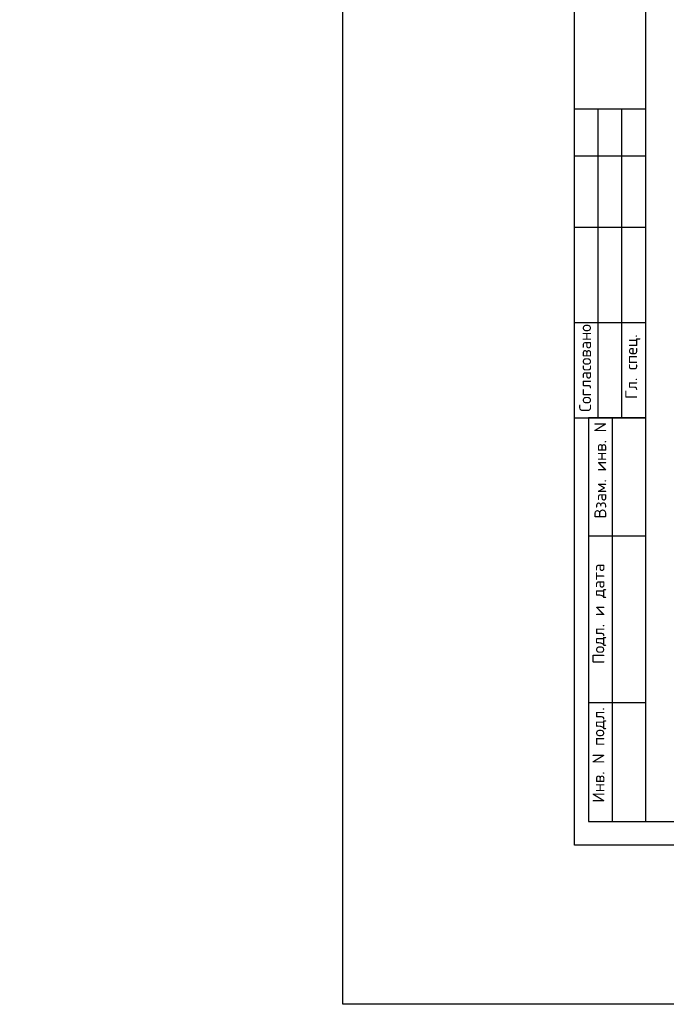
# Model space of a CAD drawing. Extents: x -119078 to 1619993, y 264752 to 340742.
# Tile 207 of 220: x 1189215 to 1202833, y 294486 to 315214. Entities that reach past the tile are written whole.
import ezdxf

# ---------------------------------------------------------------- set-up
doc = ezdxf.new("R2010")
doc.units = 0
doc.header["$MEASUREMENT"] = 0
doc.linetypes.add('CONTI', pattern=[0])
doc.layers.get('0').update_dxf_attribs({"color": 250, "linetype": 'CONTI'})
doc.layers.add('PDF _Геометрия', color=250, linetype='Continuous')
doc.layers.add('PDF _Текст', color=7, linetype='Continuous')
doc.styles.add('ICOCPEUR', font='isocpeui.ttf')
doc.styles.add('PDF ISOCPEUR', font='isocpeur.ttf')

msp = doc.modelspace()

# ---------------------------------------------------------------- linework, layer by layer
at = {"color": 3}
msp.add_lwpolyline([(1270268.388, 294485.69), (1196021.187, 294485.69), (1196021.187, 336080.888), (1270268.388, 336080.888)], close=True, dxfattribs=at)
at = {"layer": 'PDF _Геометрия', "lineweight": -3}
msp.add_lwpolyline([(1200897.937, 297838.972), (1200897.937, 327530.432), (1261891.783, 327530.432), (1261891.783, 297838.972)], close=True, dxfattribs=at)
at = {"layer": 'PDF _Геометрия', "lineweight": 30}
msp.add_lwpolyline([(1202392.04, 298337.007), (1261393.748, 298337.007), (1261393.748, 327032.398), (1202392.04, 327032.398)], close=True, dxfattribs=at)
at = {"layer": 'PDF _Геометрия', "lineweight": -3}
for points in [[(1202392.04, 313333.377), (1200897.937, 313333.377)], [(1201395.971, 306834.335), (1201395.971, 313333.377)], [(1201894.006, 306834.335), (1201894.006, 313333.377)], [(1202392.04, 312337.308), (1200897.937, 312337.308)], [(1202392.04, 310837.056), (1200897.937, 310837.056)], [(1202392.04, 308832.621), (1200897.937, 308832.621)], [(1200897.937, 306834.335), (1202392.04, 306834.335), (1201193.068, 306834.335), (1201193.068, 298337.007), (1202392.04, 298337.007)], [(1201697.251, 298337.007), (1201697.251, 306834.335)], [(1202392.04, 304338.014), (1201193.068, 304338.014)], [(1202392.04, 300833.328), (1201193.068, 300833.328)]]:
    msp.add_lwpolyline(points, dxfattribs=at)

# ---------------------------------------------------------------- texts
at = {"linetype": 'Continuous', "lineweight": 25, "ltscale": 15, "insert": (12863.76, 311222.017), "char_height": 250, "width": 17877.44941, "attachment_point": 1, "style": 'ICOCPEUR'}
msp.add_mtext('\\pi4862.31;{\\H1.16667x;\\LАнтисейсмические мероприятия\\P\\pi0;\\H0.71428x;\\l       Для обеспечения сейсмостойкости несущих конструкций и фундаментов соблюдены все условия КМК 2.01.03-19 «Строительство в сейсмических районах».\\P\\pi5355.138;\\H1.4x;\\LАнтикоррозионная защита\\l\\P\\pi0;\\H0.71428x;       Защита конструкций от коррозии должна производиться в соответствии КМК 2.03.11-96 "Защита строительных конструкций от коррозии" ГОСТ 9.402-2004 «Покрытия лакокрасочные. Подготовка (металлических поверхностей перед окрашиванием». Антикоррозионное покрытие должно обеспечивать защиту конструкций. \\P       \\A1;Все несущие металлоконструкции грунтовать и\\A0; окрасить эмалью ПФ-115 (ГОСТ6465-76) за 2 раза по грунтовке ГФ-021 (ГОСТ 25129-82)\\A1;.\\P      Для железобетонных конструкций использовать бетон \\A0;на портландцементе по ГОСТ 10178-85*,\\A1; водонепроницаемости W\\A0;4\\A1; и морозостойкостью F100\\A0;.\\A1;\\P\\A0;       \\A1;Все \\A0;поверхности бетонных и ж.б конструкций, соприкасающиеся с грунтом обмазать \\A1;\\C256;горячим битумом за 2 раза\\A0;\\C0; по ГОСТ 28379-89.}\\P\\pi5566.64787;{\\H1.16666x;\\LАнтипросадочные мероприятия\\A1;\\l\\P\\pi0;\\H0.71428x;        В соответствии с требованиями КМК 2.02.01-98 приняты противопросадочные мероприятия для первого типа грунтовых условий. Для устранения просадочных свойств грунтов I типа предусмотрено уплотнение тяжелыми трамбовками грунтов в основании котлованов и устройство подготовки из бетона класса В7,5. Насыпные грунты и строительный мусор толщиной до 1,5м удалить и заменить засыпкой из ГПС до бетонной подготовки.}', dxfattribs=at)
at = {"layer": 'PDF _Текст', "lineweight": 30, "attachment_point": 7, "rotation": 90, "style": 'PDF ISOCPEUR'}
for s, insert, char_height in [('Согласовано', (1201248.405, 306957.306), 249.97877), ('Гл. спец.', (1202288.195, 307227.844), 249.9788), ('Взам. инв. N', (1201568.131, 304713.077), 249.97877), ('Подл. и дата', (1201568.131, 301651.088), 249.97877), ('Инв. N подл.', (1201568.131, 298730.516), 249.97877)]:
    msp.add_mtext(s, dxfattribs=dict(at, insert=insert, char_height=char_height))

doc.saveas('drawing.dxf')
